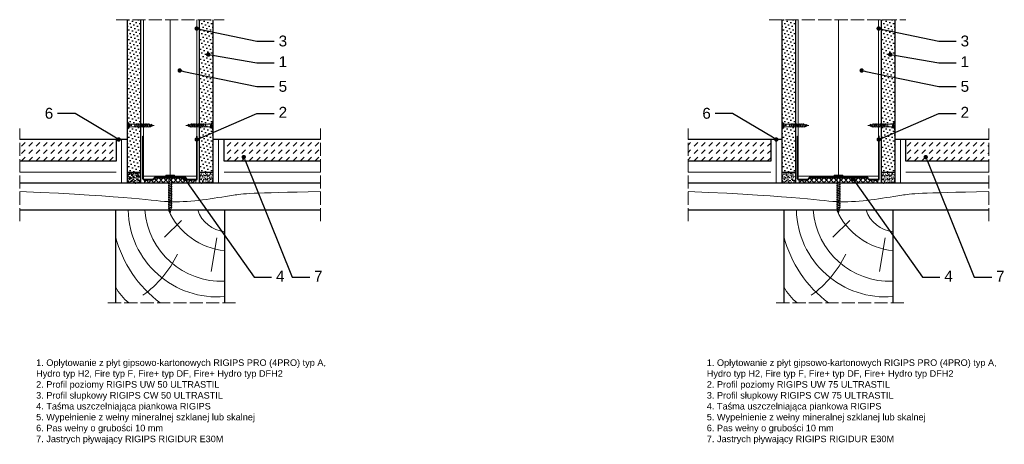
# Model space of a CAD drawing. Header units: millimetres. Extents: x 1487 to 3128, y 500 to 1564.
# Tile 2 of 3: x 1487 to 2390, y 1174 to 1564. Entities that reach past the tile are written whole.
import ezdxf
from ezdxf import colors
from ezdxf.entities.mleader import LeaderData, LeaderLine
from ezdxf.math import Vec2, Vec3

# ---------------------------------------------------------------- set-up
doc = ezdxf.new("R2010")
doc.units = ezdxf.units.MM
doc.linetypes.add('ACAD_ISO02W100', pattern=[15, 12, -3])
for name, color, linetype, lineweight in [('_ISOVER WELNA', 7, 'BATTING', 9), ('_RIGIPS AKCESORIA', 7, 'Continuous', 18), ('_RIGIPS G-K', 7, 'Continuous', 25), ('_RIGIPS PROFIL', 7, 'Continuous', 18), ('KRESKOWANIE', 7, 'Continuous', 9), ('OPISY', 7, 'Continuous', 9), ('PRZERYWANA', 7, 'ACAD_ISO02W100', 9)]:
    doc.layers.add(name, color=color, linetype=linetype, lineweight=lineweight)
doc.styles.get("Standard").update_dxf_attribs({"font": 'arial.ttf'})
doc.linetypes.add('BATTING', pattern='A,0.00254,-2.54,[134,ltypeshp.shx,S=2.54,R=0,X=-2.54,Y=0],-5.08,[134,ltypeshp.shx,S=2.54,R=180,X=2.54,Y=0],-2.54', length=10.16254)

# ---------------------------------------------------------------- blocks, each defined once
blk = doc.blocks.new('TN 25')
at = {"layer": '_RIGIPS AKCESORIA'}
for p, q in [((0, -0.84), (0, 7.16)), ((0, 7.16), (0.46, 7.16)), ((0.46, 4.78), (0, 4.78)), ((0, 3.5), (1.77, 3.5)), ((0, 2.83), (1.77, 2.83)), ((0.46, 1.64), (0, 1.64)), ((0.46, 7.16), (0.46, 4.78)), ((0.46, -0.84), (0.46, 1.64)), ((1.77, 3.5), (1.77, 4.2)), ((1.77, 2.83), (1.77, 2.18)), ((3.02, 4.46), (8.47, 4.46)), ((7.49, 2.01), (3.55, 2.01)), ((7.12, 4.46), (7.12, 3.18)), ((8.03, 2.01), (7.12, 4.46)), ((7.12, 3.18), (7.65, 1.53)), ((7.65, 1.53), (8.03, 2.01)), ((9.41, 2.01), (8.03, 2.01)), ((8.47, 4.46), (8.79, 5)), ((9.61, 1.51), (8.47, 4.46)), ((8.79, 5), (9.93, 2.01)), ((9, 4.46), (10.1, 4.46)), ((9.93, 2.01), (9.61, 1.51)), ((11.04, 2.01), (9.93, 2.01)), ((10.1, 4.46), (10.41, 5)), ((11.23, 1.51), (10.1, 4.46)), ((10.41, 5), (11.56, 2.01)), ((10.62, 4.46), (11.67, 4.46)), ((11.56, 2.01), (11.23, 1.51)), ((12.61, 2.01), (11.56, 2.01)), ((11.67, 4.46), (11.99, 5)), ((12.81, 1.51), (11.67, 4.46)), ((11.99, 5), (13.14, 2.01)), ((12.2, 4.46), (13.21, 4.46)), ((13.14, 2.01), (12.81, 1.51)), ((14.15, 2.01), (13.14, 2.01)), ((13.21, 4.46), (13.52, 5)), ((14.34, 1.51), (13.21, 4.46)), ((13.52, 5), (14.67, 2.01)), ((13.73, 4.46), (14.8, 4.46)), ((14.67, 2.01), (14.34, 1.51)), ((15.74, 2.01), (14.67, 2.01)), ((14.8, 4.46), (15.12, 5)), ((15.94, 1.51), (14.8, 4.46)), ((15.12, 5), (16.26, 2.01)), ((15.33, 4.46), (16.42, 4.46)), ((16.26, 2.01), (15.94, 1.51)), ((17.36, 2.01), (16.26, 2.01)), ((16.42, 4.46), (16.73, 5)), ((17.55, 1.51), (16.42, 4.46)), ((16.73, 5), (17.88, 2.01)), ((16.94, 4.46), (17.99, 4.46)), ((17.88, 2.01), (17.55, 1.51)), ((18.93, 2.01), (17.88, 2.01)), ((17.99, 4.46), (18.31, 5)), ((19.13, 1.51), (17.99, 4.46)), ((18.31, 5), (19.45, 2.01)), ((18.52, 4.46), (19.68, 4.46)), ((19.45, 2.01), (19.13, 1.51)), ((19.45, 2.01), (20.62, 2.01)), ((19.68, 4.46), (20, 5)), ((20.82, 1.51), (19.68, 4.46)), ((20, 5), (21.14, 2.01)), ((20.21, 4.46), (20.7, 4.46)), ((20.7, 4.46), (22.28, 3.98)), ((21.14, 2.01), (20.82, 1.51)), ((21.14, 2.01), (21.81, 2.12)), ((21.85, 1.83), (21.67, 3.28)), ((21.67, 3.28), (22.14, 2.4)), ((22.14, 2.4), (21.85, 1.83)), ((22.7, 2.36), (22.14, 2.4)), ((22.28, 3.98), (22.56, 4.37)), ((22.7, 2.36), (22.28, 3.98)), ((22.56, 4.37), (23.03, 2.71)), ((23.03, 2.71), (22.7, 2.36)), ((22.71, 3.85), (25, 3.24)), ((25, 3.24), (23.03, 2.71)), ((0, -0.84), (0.46, -0.84))]:
    blk.add_line(p, q, dxfattribs=at)
for centre, major_axis, ratio, start_param, end_param in [((3.09, 7.67), (0.17, 3.2), 0.826134, 1.773653, 3.180586), ((-0.04, 0.9), (0, 3.93), 0.848176, -0.720942, -0.151112), ((3.37, -1.57), (0.28, 3.57), 0.832181, 0.035984, 1.430787), ((-2.73, 15.91), (0, 14.76), 0.848176, 3.399396, 3.475072), ((0.59, 4.62), (0, 2.81), 0.848176, 3.475072, 3.862535), ((1.66, 3.18), (0, 0.895), 0.848176, -1.552777, -0.720942), ((1.66, 3.18), (0, 0.895), 0.848176, 3.862535, 4.730408)]:
    blk.add_ellipse(centre, major_axis=major_axis, ratio=ratio, start_param=start_param, end_param=end_param, dxfattribs=at)
blk = doc.blocks.new('UW 50 ULTRASTIL')
h = blk.add_hatch()
h.set_pattern_fill('ANSI31', color=256, scale=0.5, style=0)
h.paths.add_polyline_path([(-104.51, 0.56), (-104.18, 1.24, -0.286951), (-103.29, 1.8), (-82.41, 1.8), (-76.29, 1.8, -0.286951), (-75.39, 1.24), (-75.06, 0.56, 0.286951), (-74.16, 0), (-65.59, 0, 0.414214), (-64.79, 0.8), (-64.79, 40), (-65.34, 40), (-65.34, 0.8, -0.414214), (-65.59, 0.55), (-73.82, 0.55, -0.286951), (-74.72, 1.11), (-75.05, 1.79, 0.286951), (-75.94, 2.35), (-103.63, 2.35, 0.286951), (-104.53, 1.79), (-104.86, 1.11, -0.286951), (-105.76, 0.55), (-113.99, 0.55, -0.414214), (-114.24, 0.8), (-114.24, 40), (-114.79, 40), (-114.79, 0.8, 0.414214), (-113.99, 0), (-105.41, 0, 0.286951)])
for p, q in [((-114.79, 0.8), (-114.79, 40)), ((-114.79, 40), (-114.24, 40)), ((-114.24, 0.8), (-114.24, 40)), ((-65.34, 0.8), (-65.34, 40)), ((-64.79, 40), (-65.34, 40)), ((-64.79, 0.8), (-64.79, 40)), ((-113.99, 0.55), (-105.76, 0.55)), ((-113.99, 0), (-105.41, 0)), ((-104.86, 1.11), (-104.53, 1.79)), ((-104.51, 0.56), (-104.18, 1.24)), ((-103.63, 2.35), (-75.94, 2.35)), ((-103.29, 1.8), (-76.29, 1.8)), ((-75.06, 0.56), (-75.39, 1.24)), ((-74.72, 1.11), (-75.05, 1.79)), ((-74.16, 0), (-65.59, 0)), ((-73.82, 0.55), (-65.59, 0.55))]:
    blk.add_line(p, q)
for centre, radius, start, end in [((-113.99, 0.8), 0.8, 180, 270), ((-113.99, 0.8), 0.25, 180, 270), ((-105.76, 1.55), 1, 270, 334.04349), ((-105.41, 1), 1, 270, 334.04349), ((-103.63, 1.35), 1, 90, 154.04349), ((-103.29, 0.8), 1, 90, 154.04349), ((-76.29, 0.8), 1, 25.95651, 90), ((-75.94, 1.35), 1, 25.95651, 90), ((-74.16, 1), 1, 205.95651, 270), ((-73.82, 1.55), 1, 205.95651, 270), ((-65.59, 0.8), 0.8, 270, 0), ((-65.59, 0.8), 0.25, 270, 0)]:
    blk.add_arc(centre, radius, start, end)
blk = doc.blocks.new('UW 75 ULTRASTIL')
h = blk.add_hatch()
h.set_pattern_fill('ANSI31', color=256, scale=0.5, style=0)
h.paths.add_polyline_path([(-11.93, 0.56), (-11.6, 1.24, -0.286951), (-10.7, 1.8), (10.18, 1.8), (41.3, 1.8, -0.286951), (42.2, 1.24), (42.53, 0.56, 0.286951), (43.43, 0), (52, 0, 0.414214), (52.8, 0.8), (52.8, 40), (52.25, 40), (52.25, 0.8, -0.414214), (52, 0.55), (43.77, 0.55, -0.286951), (42.87, 1.11), (42.54, 1.79, 0.286951), (41.64, 2.35), (-11.04, 2.35, 0.286951), (-11.94, 1.79), (-12.27, 1.11, -0.286951), (-13.17, 0.55), (-21.4, 0.55, -0.414214), (-21.65, 0.8), (-21.65, 40), (-22.2, 40), (-22.2, 0.8, 0.414214), (-21.4, 0), (-12.83, 0, 0.286951)])
for p, q in [((-22.2, 0.8), (-22.2, 40)), ((-22.2, 40), (-21.65, 40)), ((-21.65, 0.8), (-21.65, 40)), ((52.25, 0.8), (52.25, 40)), ((52.8, 40), (52.25, 40)), ((52.8, 0.8), (52.8, 40)), ((-21.4, 0.55), (-13.17, 0.55)), ((-21.4, 0), (-12.83, 0)), ((-12.27, 1.11), (-11.94, 1.79)), ((-11.93, 0.56), (-11.6, 1.24)), ((-11.04, 2.35), (41.64, 2.35)), ((-10.7, 1.8), (41.3, 1.8)), ((42.53, 0.56), (42.2, 1.24)), ((42.87, 1.11), (42.54, 1.79)), ((43.43, 0), (52, 0)), ((43.77, 0.55), (52, 0.55))]:
    blk.add_line(p, q)
for centre, radius, start, end in [((-21.4, 0.8), 0.8, 180, 270), ((-21.4, 0.8), 0.25, 180, 270), ((-13.17, 1.55), 1, 270, 334.04349), ((-12.83, 1), 1, 270, 334.04349), ((-11.04, 1.35), 1, 90, 154.04349), ((-10.7, 0.8), 1, 90, 154.04349), ((41.3, 0.8), 1, 25.95651, 90), ((41.64, 1.35), 1, 25.95651, 90), ((43.43, 1), 1, 205.95651, 270), ((43.77, 1.55), 1, 205.95651, 270), ((52, 0.8), 0.8, 270, 0), ((52, 0.8), 0.25, 270, 0)]:
    blk.add_arc(centre, radius, start, end)
blk = doc.blocks.new('drew kres')
at = {"layer": 'KRESKOWANIE'}
for p, q in [((2017.14, 418.87), (2001.31, 403.8)), ((2049.56, 403.04), (2044.28, 372.15))]:
    blk.add_line(p, q, dxfattribs=at)
for centre, radius, start, end in [((2049.6, 430.44), 81.58, 181.47193, 274.90404), ((2053.93, 433.85), 70.73, 184.46723, 272.14351), ((2063.95, 455.7), 64.99, 204.89607, 263.48248), ((2059.82, 437.89), 29.39, 198.95356, 263.65586), ((2063.5, 432.03), 110.49, 194.5935, 233.38495), ((1921.56, 433.01), 102.26, 306.02448, 333.87188), ((1998.29, 380.05), 47.17, 207.83589, 231.09163)]:
    blk.add_arc(centre, radius, start, end, dxfattribs=at)
blk = doc.blocks.new('TN 35')
at = {"layer": '_RIGIPS AKCESORIA'}
for p, q in [((0, -0.84), (0, 7.16)), ((0, 7.16), (0.46, 7.16)), ((0.46, 4.78), (0, 4.78)), ((0, 3.5), (1.77, 3.5)), ((0, 2.83), (1.77, 2.83)), ((0.46, 1.64), (0, 1.64)), ((0.46, 7.16), (0.46, 4.78)), ((0.46, -0.84), (0.46, 1.64)), ((1.77, 3.5), (1.77, 4.2)), ((1.77, 2.83), (1.77, 2.18)), ((3.02, 4.46), (8.47, 4.46)), ((7.49, 2.01), (3.55, 2.01)), ((7.12, 4.46), (7.12, 3.18)), ((8.03, 2.01), (7.12, 4.46)), ((7.12, 3.18), (7.65, 1.53)), ((7.65, 1.53), (8.03, 2.01)), ((9.41, 2.01), (8.03, 2.01)), ((8.47, 4.46), (8.79, 5)), ((9.61, 1.51), (8.47, 4.46)), ((8.79, 5), (9.93, 2.01)), ((9, 4.46), (10.1, 4.46)), ((9.93, 2.01), (9.61, 1.51)), ((11.04, 2.01), (9.93, 2.01)), ((10.1, 4.46), (10.41, 5)), ((11.23, 1.51), (10.1, 4.46)), ((10.41, 5), (11.56, 2.01)), ((10.62, 4.46), (11.67, 4.46)), ((11.56, 2.01), (11.23, 1.51)), ((12.61, 2.01), (11.56, 2.01)), ((11.67, 4.46), (11.99, 5)), ((12.81, 1.51), (11.67, 4.46)), ((11.99, 5), (13.14, 2.01)), ((12.2, 4.46), (13.21, 4.46)), ((13.14, 2.01), (12.81, 1.51)), ((14.15, 2.01), (13.14, 2.01)), ((13.21, 4.46), (13.52, 5)), ((14.34, 1.51), (13.21, 4.46)), ((13.52, 5), (14.67, 2.01)), ((13.73, 4.46), (14.8, 4.46)), ((14.67, 2.01), (14.34, 1.51)), ((15.74, 2.01), (14.67, 2.01)), ((14.8, 4.46), (15.12, 5)), ((15.94, 1.51), (14.8, 4.46)), ((15.12, 5), (16.26, 2.01)), ((15.33, 4.46), (16.42, 4.46)), ((16.26, 2.01), (15.94, 1.51)), ((17.36, 2.01), (16.26, 2.01)), ((16.42, 4.46), (16.73, 5)), ((17.55, 1.51), (16.42, 4.46)), ((16.73, 5), (17.88, 2.01)), ((16.94, 4.46), (17.99, 4.46)), ((17.88, 2.01), (17.55, 1.51)), ((18.93, 2.01), (17.84, 2.01)), ((17.99, 4.46), (18.31, 5)), ((19.13, 1.51), (17.99, 4.46)), ((18.31, 5), (19.45, 2.01)), ((18.52, 4.46), (19.57, 4.46)), ((19.45, 2.01), (19.13, 1.51)), ((20.51, 2.01), (19.41, 2.01)), ((19.57, 4.46), (19.88, 5)), ((20.7, 1.51), (19.57, 4.46)), ((19.88, 5), (21.03, 2.01)), ((20.09, 4.46), (21.14, 4.46)), ((21.03, 2.01), (20.7, 1.51)), ((22.08, 2.01), (20.99, 2.01)), ((21.14, 4.46), (21.46, 5)), ((22.28, 1.51), (21.14, 4.46)), ((21.46, 5), (22.6, 2.01)), ((21.67, 4.46), (22.72, 4.46)), ((22.6, 2.01), (22.28, 1.51)), ((23.66, 2.01), (22.56, 2.01)), ((22.72, 4.46), (23.03, 5)), ((23.85, 1.51), (22.72, 4.46)), ((23.03, 5), (24.18, 2.01)), ((23.24, 4.46), (24.29, 4.46)), ((24.18, 2.01), (23.85, 1.51)), ((25.23, 2.01), (24.14, 2.01)), ((24.29, 4.46), (24.61, 5)), ((25.43, 1.51), (24.29, 4.46)), ((24.61, 5), (25.75, 2.01)), ((24.81, 4.46), (25.87, 4.46)), ((25.75, 2.01), (25.43, 1.51)), ((26.81, 2.01), (25.71, 2.01)), ((25.87, 4.46), (26.18, 5)), ((27, 1.51), (25.87, 4.46)), ((26.18, 5), (27.33, 2.01)), ((26.39, 4.46), (27.44, 4.46)), ((27.33, 2.01), (27, 1.51)), ((28.38, 2.01), (27.33, 2.01)), ((27.44, 4.46), (27.76, 5)), ((28.58, 1.51), (27.44, 4.46)), ((27.76, 5), (28.9, 2.01)), ((27.96, 4.46), (29.13, 4.46)), ((28.9, 2.01), (28.58, 1.51)), ((28.9, 2.01), (30.07, 2.01)), ((29.13, 4.46), (29.45, 5)), ((30.27, 1.51), (29.13, 4.46)), ((29.45, 5), (30.59, 2.01)), ((29.65, 4.46), (30.15, 4.46)), ((30.15, 4.46), (31.73, 3.98)), ((30.59, 2.01), (30.27, 1.51)), ((30.59, 2.01), (31.26, 2.12)), ((31.3, 1.83), (31.12, 3.28)), ((31.12, 3.28), (31.59, 2.4)), ((31.59, 2.4), (31.3, 1.83)), ((32.15, 2.36), (31.59, 2.4)), ((31.73, 3.98), (32.01, 4.37)), ((32.15, 2.36), (31.73, 3.98)), ((32.01, 4.37), (32.48, 2.71)), ((32.48, 2.71), (32.15, 2.36)), ((32.16, 3.85), (35, 3.24)), ((35, 3.24), (32.48, 2.71)), ((0, -0.84), (0.46, -0.84))]:
    blk.add_line(p, q, dxfattribs=at)
for centre, major_axis, ratio, start_param, end_param in [((3.09, 7.67), (0.17, 3.2), 0.826134, 1.773653, 3.180586), ((-0.04, 0.9), (0, 3.93), 0.848176, -0.720942, -0.151112), ((3.37, -1.57), (0.28, 3.57), 0.832181, 0.035984, 1.430787), ((-2.73, 15.91), (0, 14.76), 0.848176, 3.399396, 3.475072), ((0.59, 4.62), (0, 2.81), 0.848176, 3.475072, 3.862535), ((1.66, 3.18), (0, 0.895), 0.848176, -1.552777, -0.720942), ((1.66, 3.18), (0, 0.895), 0.848176, 3.862535, 4.730408)]:
    blk.add_ellipse(centre, major_axis=major_axis, ratio=ratio, start_param=start_param, end_param=end_param, dxfattribs=at)
blk = doc.blocks.new('_Dot')
at = {"color": 0, "linetype": 'ByBlock', "lineweight": -2}
blk.add_line((-0.5, 0), (-1, 0), dxfattribs=at)
at = {"color": 0, "linetype": 'ByBlock', "const_width": 0.5}
blk.add_lwpolyline([(-0.25, 0, 1), (0.25, 0, 1)], format="xyb", close=True, dxfattribs=at)

msp = doc.modelspace()

# ---------------------------------------------------------------- hatches: boundary and pattern name
at = {"layer": '_RIGIPS G-K'}
h = msp.add_hatch(dxfattribs=at)
h.set_pattern_fill('DOTS', color=256, scale=2, angle=45, style=0)
h.set_pattern_definition([(45, (-1.5, -20), (-1.122532, 3.367596), [0, -3.175])])
h.paths.add_polyline_path([(1597.77, 1564.13), (1585.27, 1564.13), (1585.27, 1424.13), (1597.77, 1424.13)])
h = msp.add_hatch(dxfattribs=at)
h.set_pattern_fill('DOTS', color=256, scale=2, angle=45, style=0)
h.set_pattern_definition([(45, (1.5, -20), (-1.122532, 3.367596), [0, -3.175])])
h.paths.add_polyline_path([(1664.27, 1564.13), (1651.77, 1564.13), (1651.77, 1424.13), (1664.27, 1424.13)])
h = msp.add_hatch(dxfattribs=at)
h.set_pattern_fill('DOTS', color=256, scale=2, angle=45, style=0)
h.set_pattern_definition([(45, (599.2418, -20), (-1.122532, 3.367596), [0, -3.175])])
h.paths.add_polyline_path([(2198.52, 1564.13), (2186.02, 1564.13), (2186.02, 1424.13), (2198.52, 1424.13)])
h = msp.add_hatch(dxfattribs=at)
h.set_pattern_fill('DOTS', color=256, scale=2, angle=45, style=0)
h.set_pattern_definition([(45, (627.2418, -20), (-1.122532, 3.367596), [0, -3.175])])
h.paths.add_polyline_path([(2290.02, 1564.13), (2277.52, 1564.13), (2277.52, 1424.13), (2290.02, 1424.13)])
h = msp.add_hatch(dxfattribs=at)
h.set_pattern_fill('AR-SAND', color=256, scale=0.05, style=0)
h.set_pattern_definition([(37.5, (-1.5, -20), (-0.0800016, 2.4470662), [0, -1.9304, 0, -2.159, 0, -2.06375]), (7.5, (-1.5, -20), (2.2476164, 3.5841255), [0, -1.0414, 0, -1.7399, 0, -0.66675]), (327.5, (-3.062, -20), (3.9549619, 0.007186), [0, -0.635, 0, -2.286, 0, -2.9845]), (317.5, (-3.062, -20), (3.817782, 1.1146466), [0, -0.3175, 0, -1.4986, 0, -1.7145])])
h.paths.add_polyline_path([(1597.77, 1424.13), (1585.27, 1424.13), (1585.27, 1414.13), (1597.77, 1414.13)])
h = msp.add_hatch(dxfattribs=at)
h.set_pattern_fill('AR-SAND', color=256, scale=0.05, style=0)
h.set_pattern_definition([(37.5, (1.5, -20), (-0.0800016, 2.4470662), [0, -1.9304, 0, -2.159, 0, -2.06375]), (7.5, (1.5, -20), (2.2476164, 3.5841255), [0, -1.0414, 0, -1.7399, 0, -0.66675]), (327.5, (-0.062, -20), (3.9549619, 0.007186), [0, -0.635, 0, -2.286, 0, -2.9845]), (317.5, (-0.062, -20), (3.817782, 1.1146466), [0, -0.3175, 0, -1.4986, 0, -1.7145])])
h.paths.add_polyline_path([(1664.27, 1424.13), (1651.77, 1424.13), (1651.77, 1414.13), (1664.27, 1414.13)])
h = msp.add_hatch(dxfattribs=at)
h.set_pattern_fill('AR-SAND', color=256, scale=0.05, style=0)
h.set_pattern_definition([(37.5, (599.2418, -20), (-0.0800016, 2.4470662), [0, -1.9304, 0, -2.159, 0, -2.06375]), (7.5, (599.2418, -20), (2.2476164, 3.5841255), [0, -1.0414, 0, -1.7399, 0, -0.66675]), (327.5, (597.6797, -20), (3.9549619, 0.007186), [0, -0.635, 0, -2.286, 0, -2.9845]), (317.5, (597.6797, -20), (3.817782, 1.1146466), [0, -0.3175, 0, -1.4986, 0, -1.7145])])
h.paths.add_polyline_path([(2198.52, 1424.13), (2186.02, 1424.13), (2186.02, 1414.13), (2198.52, 1414.13)])
h = msp.add_hatch(dxfattribs=at)
h.set_pattern_fill('AR-SAND', color=256, scale=0.05, style=0)
h.set_pattern_definition([(37.5, (627.2418, -20), (-0.0800016, 2.4470662), [0, -1.9304, 0, -2.159, 0, -2.06375]), (7.5, (627.2418, -20), (2.2476164, 3.5841255), [0, -1.0414, 0, -1.7399, 0, -0.66675]), (327.5, (625.6797, -20), (3.9549619, 0.007186), [0, -0.635, 0, -2.286, 0, -2.9845]), (317.5, (625.6797, -20), (3.817782, 1.1146466), [0, -0.3175, 0, -1.4986, 0, -1.7145])])
h.paths.add_polyline_path([(2290.02, 1424.13), (2277.52, 1424.13), (2277.52, 1414.13), (2290.02, 1414.13)])
at = {"layer": 'KRESKOWANIE'}
h = msp.add_hatch(dxfattribs=at)
h.set_pattern_fill('DASH', color=256, scale=1.5, angle=45, style=0)
h.set_pattern_definition([(45, (0, 20), (4e-16, 6.735192), [4.7625, -4.7625])])
h.paths.add_polyline_path([(1674.27, 1454.13), (1674.27, 1434.13), (1762.77, 1434.13), (1762.77, 1454.13)])
h.paths.add_polyline_path([(1575.27, 1434.13), (1575.27, 1454.13), (1486.77, 1454.13), (1486.77, 1434.13)])
h = msp.add_hatch(dxfattribs=at)
h.set_pattern_fill('DASH', color=256, scale=1.5, angle=45, style=0)
h.set_pattern_definition([(45, (287.242, 20), (4e-16, 6.735192), [4.7625, -4.7625])])
h.paths.add_polyline_path([(2176.02, 1434.13), (2176.02, 1454.13), (2100.02, 1454.13), (2100.02, 1434.13)])
h.paths.add_polyline_path([(2300.02, 1454.13), (2300.02, 1434.13), (2376.02, 1434.13), (2376.02, 1454.13)])
h = msp.add_hatch(dxfattribs=at)
h.set_pattern_fill('ANSI37', color=256, angle=90, style=0)
h.set_pattern_definition([(135, (0, -20), (-2.245064, -2.245064), []), (225, (0, -20), (2.245064, -2.245064), [])])
h.paths.add_polyline_path([(1648.37, 1417.13), (1640.4, 1417.13, -0.286951), (1639.5, 1417.69), (1639.17, 1418.37, 0.286951), (1638.27, 1418.93), (1611.28, 1418.93, 0.286951), (1610.38, 1418.37), (1610.05, 1417.69, -0.286951), (1609.15, 1417.13), (1601.17, 1417.13), (1601.17, 1414.13), (1648.37, 1414.13)])
h = msp.add_hatch(dxfattribs=at)
h.set_pattern_fill('ANSI37', color=256, angle=90, style=0)
h.set_pattern_definition([(135, (287.2418, -20), (-2.245064, -2.245064), []), (225, (287.2418, -20), (2.245064, -2.245064), [])])
h.paths.add_polyline_path([(2274.12, 1417.13), (2266.14, 1417.13, -0.286951), (2265.24, 1417.69), (2264.91, 1418.37, 0.286951), (2264.02, 1418.93), (2212.02, 1418.93, 0.286951), (2211.12, 1418.37), (2210.79, 1417.69, -0.286951), (2209.89, 1417.13), (2201.92, 1417.13), (2201.92, 1414.13), (2274.12, 1414.13)])

# ---------------------------------------------------------------- linework, layer by layer
for p, q in [((1585.27, 1454.13), (1486.77, 1454.13)), ((1575.27, 1454.13), (1575.27, 1434.13)), ((1762.77, 1454.13), (1664.27, 1454.13)), ((1674.27, 1434.13), (1674.27, 1454.13)), ((2186.02, 1454.13), (2100.02, 1454.13)), ((2176.02, 1454.13), (2176.02, 1434.13)), ((2376.02, 1454.13), (2290.02, 1454.13)), ((2300.02, 1434.13), (2300.02, 1454.13)), ((1575.27, 1434.13), (1486.77, 1434.13)), ((1762.77, 1434.13), (1674.27, 1434.13)), ((2176.02, 1434.13), (2100.02, 1434.13)), ((2376.02, 1434.13), (2300.02, 1434.13)), ((1762.77, 1414.13), (1486.77, 1414.13)), ((2376.02, 1414.13), (2100.02, 1414.13)), ((1762.77, 1389.13), (1486.77, 1389.13)), ((1574.77, 1389.13), (1574.77, 1304.13)), ((1674.77, 1389.13), (1674.77, 1304.13)), ((2376.02, 1389.13), (2100.02, 1389.13)), ((2188.02, 1389.13), (2188.02, 1304.13)), ((2288.02, 1389.13), (2288.02, 1304.13))]:
    msp.add_line(p, q)
at = {"layer": '_ISOVER WELNA', "ltscale": 2.4}
msp.add_line((1624.77, 1564.13), (1624.77, 1419.48), dxfattribs=at)
at = {"layer": '_ISOVER WELNA', "ltscale": 3.6}
msp.add_line((2238.02, 1564.13), (2238.02, 1419.48), dxfattribs=at)
at = {"layer": '_ISOVER WELNA', "ltscale": 0.49}
for p, q in [((1580.27, 1454.13), (1580.27, 1414.13)), ((1669.27, 1454.13), (1669.27, 1414.13)), ((2181.02, 1454.13), (2181.02, 1414.13)), ((2295.02, 1454.13), (2295.02, 1414.13))]:
    msp.add_line(p, q, dxfattribs=at)
at = {"layer": '_ISOVER WELNA', "ltscale": 0.95}
for p, q in [((1486.77, 1424.13), (1575.27, 1424.13)), ((1674.27, 1424.13), (1762.77, 1424.13)), ((2100.02, 1424.13), (2176.02, 1424.13)), ((2300.02, 1424.13), (2376.02, 1424.13))]:
    msp.add_line(p, q, dxfattribs=at)
at = {"layer": '_RIGIPS G-K'}
for p, q in [((1585.27, 1564.13), (1585.27, 1414.13)), ((1597.77, 1564.13), (1597.77, 1414.13)), ((1651.77, 1414.13), (1651.77, 1564.13)), ((1664.27, 1414.13), (1664.27, 1564.13)), ((2186.02, 1564.13), (2186.02, 1414.13)), ((2198.52, 1564.13), (2198.52, 1414.13)), ((2277.52, 1414.13), (2277.52, 1564.13)), ((2290.02, 1414.13), (2290.02, 1564.13)), ((1585.27, 1424.13), (1597.77, 1424.13)), ((1651.77, 1424.13), (1664.27, 1424.13)), ((2186.02, 1424.13), (2198.52, 1424.13)), ((2277.52, 1424.13), (2290.02, 1424.13)), ((1664.27, 1414.13), (1651.77, 1414.13)), ((2276.02, 1414.13), (2263.52, 1414.13))]:
    msp.add_line(p, q, dxfattribs=at)
at = {"layer": '_RIGIPS PROFIL', "lineweight": 9}
for p, q in [((1600.37, 1564.13), (1600.37, 1420.48)), ((1649.17, 1564.13), (1649.17, 1420.48)), ((2201.12, 1564.13), (2201.12, 1420.48)), ((2274.92, 1564.13), (2274.92, 1420.48)), ((1649.17, 1420.48), (1600.37, 1420.48)), ((2274.92, 1420.48), (2201.12, 1420.48))]:
    msp.add_line(p, q, dxfattribs=at)
at = {"layer": 'KRESKOWANIE'}
for p, q in [((1601.17, 1417.13), (1601.17, 1414.13)), ((1648.37, 1417.13), (1648.37, 1414.13)), ((2201.92, 1417.13), (2201.92, 1414.13)), ((2274.12, 1417.13), (2274.12, 1414.13))]:
    msp.add_line(p, q, dxfattribs=at)
for points in [[(1486.77, 1406.47), (1591.88, 1401.79), (1627.56, 1392.9), (1672.09, 1401.77), (1698.94, 1405.27), (1762.77, 1406.25)], [(2100.02, 1406.47), (2205.12, 1401.79), (2240.8, 1392.9), (2285.33, 1401.77), (2312.18, 1405.27), (2376.02, 1406.25)]]:
    msp.add_open_spline(points, degree=3, knots=[6.686545, 6.686545, 6.686545, 6.686545, 59.146745, 116.016123, 140.325128, 140.325128, 140.325128, 140.325128], dxfattribs=at)
at = {"layer": 'PRZERYWANA'}
for p, q in [((1575.27, 1564.13), (1674.27, 1564.13)), ((2174.52, 1564.13), (2300.02, 1564.13)), ((1486.77, 1379.13), (1486.77, 1464.13)), ((1762.77, 1379.13), (1762.77, 1464.13)), ((2100.02, 1379.13), (2100.02, 1464.13)), ((2376.02, 1379.13), (2376.02, 1464.13)), ((1684.77, 1304.13), (1564.77, 1304.13)), ((2298.02, 1304.13), (2178.02, 1304.13))]:
    msp.add_line(p, q, dxfattribs=at)

# ---------------------------------------------------------------- block references
for name, p in [('UW 50 ULTRASTIL', (1714.56, 1417.13)), ('UW 75 ULTRASTIL', (2222.72, 1417.13))]:
    msp.add_blockref(name, p)
at = {"layer": '_RIGIPS AKCESORIA'}
for p in [(1585.27, 1463.89), (2186.02, 1463.89)]:
    msp.add_blockref('TN 25', p, dxfattribs=at)
at = {"layer": '_RIGIPS AKCESORIA', "xscale": -1}
for p in [(1664.27, 1463.89), (2290.02, 1463.89)]:
    msp.add_blockref('TN 25', p, dxfattribs=at)
at = {"layer": '_RIGIPS AKCESORIA', "rotation": 270}
for p in [(1621.61, 1421.48), (2234.85, 1421.48)]:
    msp.add_blockref('TN 35', p, dxfattribs=at)
at = {"layer": 'KRESKOWANIE'}
for p in [(-381.8, 960.78), (231.44, 960.78)]:
    msp.add_blockref('drew kres', p, dxfattribs=at)

# ---------------------------------------------------------------- texts
at = {"char_height": 6, "attachment_point": 1}
for s, insert, width in [('1. Opłytowanie z płyt gipsowo-kartonowych RIGIPS PRO (4PRO) typ A, Hydro typ H2, Fire typ F, Fire+ typ DF, Fire+ Hydro typ DFH2\\P2. Profil poziomy RIGIPS UW 50 ULTRASTIL\\P3. Profil słupkowy RIGIPS CW 50 ULTRASTIL\\P4. Taśma uszczelniająca piankowa RIGIPS\\P5. Wypełnienie z wełny mineralnej szklanej lub skalnej\\P6. Pas wełny o grubości 10 mm\\P7. Jastrych pływający RIGIPS RIGIDUR E30M', (1501.87, 1252.28), 270.3705), ('1. Opłytowanie z płyt gipsowo-kartonowych RIGIPS PRO (4PRO) typ A, Hydro typ H2, Fire typ F, Fire+ typ DF, Fire+ Hydro typ DFH2\\P2. Profil poziomy RIGIPS UW 75 ULTRASTIL\\P3. Profil słupkowy RIGIPS CW 75 ULTRASTIL\\P4. Taśma uszczelniająca piankowa RIGIPS\\P5. Wypełnienie z wełny mineralnej szklanej lub skalnej\\P6. Pas wełny o grubości 10 mm\\P7. Jastrych pływający RIGIPS RIGIDUR E30M', (2117.25, 1252.28), 271.0349)]:
    msp.add_mtext(s, dxfattribs=dict(at, insert=insert, width=width))

# ---------------------------------------------------------------- leaders
at = {"layer": 'OPISY'}
ml = msp.add_multileader_mtext('Standard', dxfattribs=at)
ml.set_content('3', color=256)
ml.set_leader_properties()
ml.set_arrow_properties(name='DOT')
ml.build(insert=Vec2(0, 0))
ctx = ml.context
ctx.base_point, ctx.char_height, ctx.landing_gap_size, ctx.plane_origin = Vec3(1720.4, 1544.49), 10, 4, Vec3(1527.81, 1688.15)
notes = []
notes.append((ctx, [(0, (1, 1, 0), (1704.4, 1544.49), (1, 0), 16, [(0, [(1649.16, 1556.02)], 0, [])])]))
ctx.mtext.insert, ctx.mtext.flow_direction = Vec3(1724.4, 1549.58), 5
ml = msp.add_multileader_mtext('Standard', dxfattribs=at)
ml.set_content('3', color=256)
ml.set_leader_properties()
ml.set_arrow_properties(name='DOT')
ml.build(insert=Vec2(0, 0))
ctx = ml.context
ctx.base_point, ctx.char_height, ctx.landing_gap_size, ctx.plane_origin = Vec3(2346.16, 1544.49), 10, 4, Vec3(2153.57, 1688.15)
notes.append((ctx, [(0, (1, 1, 0), (2330.16, 1544.49), (1, 0), 16, [(0, [(2274.92, 1556.02)], 0, [])])]))
ctx.mtext.insert, ctx.mtext.flow_direction = Vec3(2350.16, 1549.58), 5
ml = msp.add_multileader_mtext('Standard', dxfattribs=at)
ml.set_content('1', color=256)
ml.set_leader_properties()
ml.set_arrow_properties(name='DOT')
ml.build(insert=Vec2(0, 0))
ctx = ml.context
ctx.base_point, ctx.char_height, ctx.landing_gap_size, ctx.plane_origin = Vec3(1720.4, 1524.55), 10, 4, Vec3(1527.81, 1668.2)
notes.append((ctx, [(0, (1, 1, 0), (1704.4, 1524.55), (1, 0), 16, [(0, [(1659.76, 1532.11)], 0, [])])]))
ctx.mtext.insert, ctx.mtext.flow_direction = Vec3(1724.4, 1530.55), 5
ml = msp.add_multileader_mtext('Standard', dxfattribs=at)
ml.set_content('1', color=256)
ml.set_leader_properties()
ml.set_arrow_properties(name='DOT')
ml.build(insert=Vec2(0, 0))
ctx = ml.context
ctx.base_point, ctx.char_height, ctx.landing_gap_size, ctx.plane_origin = Vec3(2346.16, 1524.55), 10, 4, Vec3(2153.57, 1668.2)
notes.append((ctx, [(0, (1, 1, 0), (2330.16, 1524.55), (1, 0), 16, [(0, [(2285.52, 1532.11)], 0, [])])]))
ctx.mtext.insert, ctx.mtext.flow_direction = Vec3(2350.16, 1530.55), 5
ml = msp.add_multileader_mtext('Standard', dxfattribs=at)
ml.set_content('5', color=256)
ml.set_leader_properties()
ml.set_arrow_properties(name='DOT')
ml.build(insert=Vec2(0, 0))
ctx = ml.context
ctx.base_point, ctx.char_height, ctx.landing_gap_size, ctx.plane_origin = Vec3(1720.4, 1502.85), 10, 4, Vec3(1527.81, 1646.51)
notes.append((ctx, [(0, (1, 1, 0), (1704.4, 1502.85), (1, 0), 16, [(0, [(1633.58, 1517.48)], 0, [])])]))
ctx.mtext.insert, ctx.mtext.flow_direction = Vec3(1724.4, 1507.93), 5
ml = msp.add_multileader_mtext('Standard', dxfattribs=at)
ml.set_content('5', color=256)
ml.set_leader_properties()
ml.set_arrow_properties(name='DOT')
ml.build(insert=Vec2(0, 0))
ctx = ml.context
ctx.base_point, ctx.char_height, ctx.landing_gap_size, ctx.plane_origin = Vec3(2346.16, 1502.85), 10, 4, Vec3(2153.57, 1646.51)
notes.append((ctx, [(0, (1, 1, 0), (2330.16, 1502.85), (1, 0), 16, [(0, [(2259.34, 1517.48)], 0, [])])]))
ctx.mtext.insert, ctx.mtext.flow_direction = Vec3(2350.16, 1507.93), 5
ml = msp.add_multileader_mtext('Standard', dxfattribs=at)
ml.set_content('6', color=256)
ml.set_leader_properties()
ml.set_arrow_properties(name='DOT')
ml.build(insert=Vec2(0, 0))
ctx = ml.context
ctx.base_point, ctx.char_height, ctx.landing_gap_size, ctx.plane_origin = Vec3(1506.95, 1478.12), 10, 4, Vec3(1714.14, 1621.78)
ctx.text_align_type = 2
notes.append((ctx, [(0, (1, 1, 0), (1537.55, 1478.12), (-1, 0), 16, [(0, [(1577.61, 1454.13)], 0, [])])]))
ctx.mtext.insert, ctx.mtext.alignment, ctx.mtext.flow_direction = Vec3(1517.55, 1483.2), 3, 5
ml = msp.add_multileader_mtext('Standard', dxfattribs=at)
ml.set_content('2', color=256)
ml.set_leader_properties()
ml.set_arrow_properties(name='DOT')
ml.build(insert=Vec2(0, 0))
ctx = ml.context
ctx.base_point, ctx.char_height, ctx.landing_gap_size, ctx.plane_origin = Vec3(1720.4, 1478.12), 10, 4, Vec3(1527.81, 1621.78)
notes.append((ctx, [(0, (1, 1, 0), (1704.4, 1478.12), (1, 0), 16, [(0, [(1649.23, 1454.13)], 0, [])])]))
ctx.mtext.insert, ctx.mtext.flow_direction = Vec3(1724.4, 1484.12), 5
ml = msp.add_multileader_mtext('Standard', dxfattribs=at)
ml.set_content('6', color=256)
ml.set_leader_properties()
ml.set_arrow_properties(name='DOT')
ml.build(insert=Vec2(0, 0))
ctx = ml.context
ctx.base_point, ctx.char_height, ctx.landing_gap_size, ctx.plane_origin = Vec3(2110.35, 1478.11), 10, 4, Vec3(2317.54, 1621.77)
ctx.text_align_type = 2
notes.append((ctx, [(0, (1, 1, 0), (2140.95, 1478.11), (-1, 0), 16, [(0, [(2181.02, 1454.13)], 0, [])])]))
ctx.mtext.insert, ctx.mtext.alignment, ctx.mtext.flow_direction = Vec3(2120.95, 1483.2), 3, 5
ml = msp.add_multileader_mtext('Standard', dxfattribs=at)
ml.set_content('2', color=256)
ml.set_leader_properties()
ml.set_arrow_properties(name='DOT')
ml.build(insert=Vec2(0, 0))
ctx = ml.context
ctx.base_point, ctx.char_height, ctx.landing_gap_size, ctx.plane_origin = Vec3(2346.16, 1478.12), 10, 4, Vec3(2153.57, 1621.78)
notes.append((ctx, [(0, (1, 1, 0), (2330.16, 1478.12), (1, 0), 16, [(0, [(2274.99, 1454.13)], 0, [])])]))
ctx.mtext.insert, ctx.mtext.flow_direction = Vec3(2350.16, 1484.12), 5
ml = msp.add_multileader_mtext('Standard', dxfattribs=at)
ml.set_content('7', color=256)
ml.set_leader_properties()
ml.set_arrow_properties(name='DOT')
ml.build(insert=Vec2(0, 0))
ctx = ml.context
ctx.base_point, ctx.char_height, ctx.landing_gap_size, ctx.plane_origin = Vec3(1752.91, 1327.72), 10, 4, Vec3(1560.32, 1471.38)
notes.append((ctx, [(0, (1, 1, 0), (1736.91, 1327.72), (1, 0), 16, [(0, [(1692.36, 1437.99)], 0, [])])]))
ctx.mtext.insert, ctx.mtext.flow_direction = Vec3(1756.91, 1333.72), 5
ml = msp.add_multileader_mtext('Standard', dxfattribs=at)
ml.set_content('7', color=256)
ml.set_leader_properties()
ml.set_arrow_properties(name='DOT')
ml.build(insert=Vec2(0, 0))
ctx = ml.context
ctx.base_point, ctx.char_height, ctx.landing_gap_size, ctx.plane_origin = Vec3(2378.67, 1327.72), 10, 4, Vec3(2186.08, 1471.38)
notes.append((ctx, [(0, (1, 1, 0), (2362.67, 1327.72), (1, 0), 16, [(0, [(2318.12, 1437.99)], 0, [])])]))
ctx.mtext.insert, ctx.mtext.flow_direction = Vec3(2382.67, 1333.72), 5
ml = msp.add_multileader_mtext('Standard', dxfattribs=at)
ml.set_content('4', color=256)
ml.set_leader_properties()
ml.set_arrow_properties(name='DOT')
ml.build(insert=Vec2(0, 0))
ctx = ml.context
ctx.base_point, ctx.char_height, ctx.landing_gap_size, ctx.plane_origin = Vec3(1717.96, 1327.72), 10, 4, Vec3(1525.37, 1471.38)
notes.append((ctx, [(0, (1, 1, 0), (1701.96, 1327.72), (1, 0), 16, [(0, [(1638.27, 1417.93)], 0, [])])]))
ctx.mtext.insert, ctx.mtext.flow_direction = Vec3(1721.96, 1333.72), 5
ml = msp.add_multileader_mtext('Standard', dxfattribs=at)
ml.set_content('4', color=256)
ml.set_leader_properties()
ml.set_arrow_properties(name='DOT')
ml.build(insert=Vec2(0, 0))
ctx = ml.context
ctx.base_point, ctx.char_height, ctx.landing_gap_size, ctx.plane_origin = Vec3(2331.2, 1327.72), 10, 4, Vec3(2138.61, 1471.38)
notes.append((ctx, [(0, (1, 1, 0), (2315.2, 1327.72), (1, 0), 16, [(0, [(2251.52, 1417.93)], 0, [])])]))
ctx.mtext.insert, ctx.mtext.flow_direction = Vec3(2335.2, 1333.72), 5
for ctx, leaders in notes:
    for number, flags, end, landing, length, lines in leaders:
        leader = LeaderData()
        leader.index, (leader.has_last_leader_line, leader.has_dogleg_vector, leader.attachment_direction) = number, flags
        leader.last_leader_point, leader.dogleg_vector, leader.dogleg_length = Vec3(end), Vec3(landing), length
        for number, points, colour, breaks in lines:
            line = LeaderLine()
            line.index, line.vertices, line.color, line.breaks = number, Vec3.list(points), colors.encode_raw_color(colour), breaks
            leader.lines.append(line)
        ctx.leaders.append(leader)

doc.saveas('drawing.dxf')
